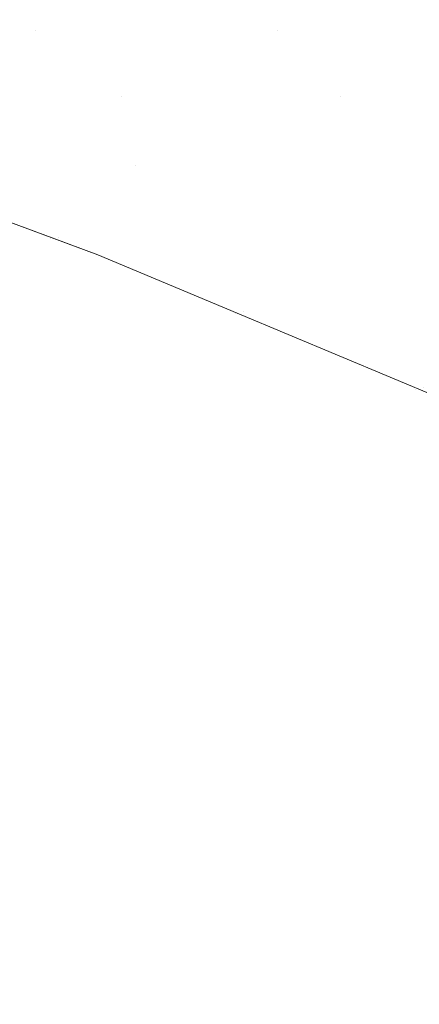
# Model space of a CAD drawing. Header units: centimetres. Extents: x -44.1 to 45.2, y 4.2 to 6.
# Tile 211 of 256: x -14.17902 to -14.17044, y 5.96741 to 5.98856. Entities that reach past the tile are written whole.
import ezdxf

# ---------------------------------------------------------------- set-up
doc = ezdxf.new("R2010")
doc.units = ezdxf.units.CM
doc.header["$LTSCALE"] = 2.54
doc.layers.add('Lucido design-1', color=7, linetype='Continuous')

# ---------------------------------------------------------------- blocks, each defined once
blk = doc.blocks.new('Gruppo-4-1')
at = {"color": 7, "linetype": 'Continuous', "lineweight": 9}
for points, invisible_edges in [([(-14.182866, 5.989674, -2312.774714), (-14.178678, 5.988324, -2312.775515), (-14.183007, 5.988324, -2312.784523), (-14.187269, 5.989674, -2312.783877)], 15), ([(-14.177585, 5.989674, -2312.765814), (-14.173486, 5.988324, -2312.766765), (-14.178678, 5.988324, -2312.775515), (-14.182866, 5.989674, -2312.774714)], 15), ([(-14.171484, 5.989674, -2312.757218), (-14.167488, 5.988324, -2312.758314), (-14.173486, 5.988324, -2312.766765), (-14.177585, 5.989674, -2312.765814)], 15), ([(-14.164626, 5.989674, -2312.748963), (-14.160745, 5.988324, -2312.750198), (-14.167488, 5.988324, -2312.758314), (-14.171484, 5.989674, -2312.757218)], 15), ([(45.040209, 5.98879, -2312.375995), (-43.924707, 5.98879, -2312.375995), (-43.924707, 5.986691, -2312.37217), (45.040209, 5.986691, -2312.37217)], 5), ([(-14.182204, 5.986907, -2312.79422), (-14.186426, 5.988324, -2312.793743), (-14.183007, 5.988324, -2312.784523), (-14.178842, 5.986907, -2312.785154)], 15), ([(-14.183007, 5.988324, -2312.784523), (-14.178678, 5.988324, -2312.775515), (-14.176823, 5.986907, -2312.780697)], 11), ([(-14.176823, 5.986907, -2312.780697), (-14.178842, 5.986907, -2312.785154), (-14.183007, 5.988324, -2312.784523)], 11), ([(-14.178678, 5.988324, -2312.775515), (-14.174585, 5.986907, -2312.776297), (-14.176823, 5.986907, -2312.780697)], 11), ([(-14.178678, 5.988324, -2312.775515), (-14.173486, 5.988324, -2312.766765), (-14.172136, 5.986907, -2312.771961)], 11), ([(-14.172136, 5.986907, -2312.771961), (-14.174585, 5.986907, -2312.776297), (-14.178678, 5.988324, -2312.775515)], 11), ([(-14.173486, 5.988324, -2312.766765), (-14.169481, 5.986907, -2312.767694), (-14.172136, 5.986907, -2312.771961)], 11), ([(-14.173486, 5.988324, -2312.766765), (-14.167488, 5.988324, -2312.758314), (-14.166628, 5.986907, -2312.7635)], 11), ([(-14.166628, 5.986907, -2312.7635), (-14.169481, 5.986907, -2312.767694), (-14.173486, 5.988324, -2312.766765)], 11), ([(-14.182204, 5.986907, -2312.79422), (-14.178084, 5.985428, -2312.794685), (-14.179395, 5.985428, -2312.799205)], 11), ([(-14.182204, 5.986907, -2312.79422), (-14.178842, 5.986907, -2312.785154), (-14.176543, 5.985428, -2312.790205)], 11), ([(-14.176543, 5.985428, -2312.790205), (-14.178084, 5.985428, -2312.794685), (-14.182204, 5.986907, -2312.79422)], 11), ([(-14.178842, 5.986907, -2312.785154), (-14.174778, 5.985428, -2312.78577), (-14.176543, 5.985428, -2312.790205)], 11), ([(-14.172792, 5.985428, -2312.781387), (-14.174778, 5.985428, -2312.78577), (-14.178842, 5.986907, -2312.785154), (-14.176823, 5.986907, -2312.780697)], 15), ([(-14.176823, 5.986907, -2312.780697), (-14.174585, 5.986907, -2312.776297), (-14.170592, 5.985428, -2312.777061), (-14.172792, 5.985428, -2312.781387)], 15), ([(-14.168183, 5.985428, -2312.772797), (-14.170592, 5.985428, -2312.777061), (-14.174585, 5.986907, -2312.776297), (-14.172136, 5.986907, -2312.771961)], 15), ([(-14.172136, 5.986907, -2312.771961), (-14.169481, 5.986907, -2312.767694), (-14.165572, 5.985428, -2312.768601), (-14.168183, 5.985428, -2312.772797)], 15), ([(45.040209, 5.985408, -2312.370055), (45.040209, 5.986691, -2312.37217), (-43.924707, 5.986691, -2312.37217), (-43.924707, 5.985408, -2312.370055)], 10), ([(-43.924707, 5.985408, -2312.370055), (-43.924707, 5.984428, -2312.36844), (45.040209, 5.984428, -2312.36844), (45.040209, 5.985408, -2312.370055)], 10), ([(-14.178492, 5.983726, -2313.028414), (-14.182571, 5.985262, -2313.028414), (-14.182443, 5.985386, -2313.025294), (-14.178359, 5.983849, -2313.025294)], 15), ([(-14.178359, 5.983849, -2313.025294), (-14.182443, 5.985386, -2313.025294), (-14.182416, 5.985386, -2313.02217)], 11), ([(-14.182416, 5.985386, -2312.82217), (-14.181917, 5.985428, -2312.812937), (-14.178195, 5.983889, -2312.817626)], 11), ([(-14.182416, 5.985386, -2312.82217), (-14.178321, 5.983871, -2312.82217), (-14.17734, 5.983508, -2313.02217), (-14.182416, 5.985386, -2313.02217)], 10), ([(-14.178195, 5.983889, -2312.817626), (-14.178321, 5.983871, -2312.82217), (-14.182416, 5.985386, -2312.82217)], 9), ([(-14.182416, 5.985386, -2313.02217), (-14.17734, 5.983508, -2313.02217), (-14.178359, 5.983849, -2313.025294)], 10), ([(-14.181917, 5.985428, -2312.812937), (-14.177839, 5.983889, -2312.813089), (-14.178195, 5.983889, -2312.817626)], 11), ([(-14.177246, 5.983889, -2312.808565), (-14.177839, 5.983889, -2312.813089), (-14.181917, 5.985428, -2312.812937), (-14.181314, 5.985428, -2312.808337)], 15), ([(-14.181314, 5.985428, -2312.808337), (-14.180473, 5.985428, -2312.803758), (-14.176418, 5.983889, -2312.804061), (-14.177246, 5.983889, -2312.808565)], 15), ([(-14.175358, 5.983889, -2312.799584), (-14.176418, 5.983889, -2312.804061), (-14.180473, 5.985428, -2312.803758), (-14.179395, 5.985428, -2312.799205)], 15), ([(-14.179395, 5.985428, -2312.799205), (-14.178084, 5.985428, -2312.794685), (-14.174068, 5.983889, -2312.795139), (-14.175358, 5.983889, -2312.799584)], 15), ([(-14.172553, 5.983889, -2312.790732), (-14.174068, 5.983889, -2312.795139), (-14.178084, 5.985428, -2312.794685), (-14.176543, 5.985428, -2312.790205)], 15), ([(-14.176543, 5.985428, -2312.790205), (-14.174778, 5.985428, -2312.78577), (-14.170817, 5.983889, -2312.786371), (-14.172553, 5.983889, -2312.790732)], 15), ([(-14.168864, 5.983889, -2312.78206), (-14.170817, 5.983889, -2312.786371), (-14.174778, 5.985428, -2312.78577), (-14.172792, 5.985428, -2312.781387)], 15), ([(-14.172792, 5.985428, -2312.781387), (-14.170592, 5.985428, -2312.777061), (-14.1667, 5.983889, -2312.777805), (-14.168864, 5.983889, -2312.78206)], 15), ([(-14.164331, 5.983889, -2312.773611), (-14.1667, 5.983889, -2312.777805), (-14.170592, 5.985428, -2312.777061), (-14.168183, 5.985428, -2312.772797)], 15), ([(-14.178715, 5.983522, -2313.031524), (-14.182784, 5.985054, -2313.031524), (-14.182571, 5.985262, -2313.028414), (-14.178492, 5.983726, -2313.028414)], 15), ([(-14.179025, 5.983237, -2313.034621), (-14.18308, 5.984764, -2313.034621), (-14.182784, 5.985054, -2313.031524), (-14.178715, 5.983522, -2313.031524)], 15), ([(45.040209, 5.983876, -2312.367613), (45.040209, 5.984428, -2312.36844), (-43.924707, 5.984428, -2312.36844), (-43.924707, 5.983876, -2312.367613)], 10), ([(-43.924707, 5.983876, -2312.367613), (-43.924707, 5.982004, -2312.364812), (45.040209, 5.982004, -2312.364812), (45.040209, 5.983876, -2312.367613)], 10), ([(-14.178359, 5.983849, -2313.025294), (-14.174384, 5.982255, -2313.025294), (-14.174523, 5.982135, -2313.028414), (-14.178492, 5.983726, -2313.028414)], 15), ([(-14.174384, 5.982255, -2313.025294), (-14.178359, 5.983849, -2313.025294), (-14.17734, 5.983508, -2313.02217)], 11), ([(-14.17734, 5.983508, -2312.82217), (-14.178321, 5.983871, -2312.82217), (-14.178195, 5.983889, -2312.817626)], 10), ([(-14.178321, 5.983871, -2312.82217), (-14.17734, 5.983508, -2312.82217), (-14.17734, 5.983508, -2313.02217)], 10), ([(-14.17734, 5.983508, -2312.82217), (-14.178195, 5.983889, -2312.817626), (-14.17422, 5.982295, -2312.8177)], 11), ([(-14.178195, 5.983889, -2312.817626), (-14.177839, 5.983889, -2312.813089), (-14.173869, 5.982295, -2312.813237), (-14.17422, 5.982295, -2312.8177)], 15), ([(-14.173286, 5.982295, -2312.808787), (-14.173869, 5.982295, -2312.813237), (-14.177839, 5.983889, -2312.813089), (-14.177246, 5.983889, -2312.808565)], 15), ([(-14.177246, 5.983889, -2312.808565), (-14.176418, 5.983889, -2312.804061), (-14.172472, 5.982295, -2312.804357), (-14.173286, 5.982295, -2312.808787)], 15), ([(-14.171429, 5.982295, -2312.799952), (-14.172472, 5.982295, -2312.804357), (-14.176418, 5.983889, -2312.804061), (-14.175358, 5.983889, -2312.799584)], 15), ([(-14.175358, 5.983889, -2312.799584), (-14.174068, 5.983889, -2312.795139), (-14.170161, 5.982295, -2312.79558), (-14.171429, 5.982295, -2312.799952)], 15), ([(-14.16867, 5.982295, -2312.791245), (-14.170161, 5.982295, -2312.79558), (-14.174068, 5.983889, -2312.795139), (-14.172553, 5.983889, -2312.790732)], 15), ([(-14.172553, 5.983889, -2312.790732), (-14.170817, 5.983889, -2312.786371), (-14.166962, 5.982295, -2312.786955), (-14.16867, 5.982295, -2312.791245)], 15), ([(-14.165041, 5.982295, -2312.782714), (-14.166962, 5.982295, -2312.786955), (-14.170817, 5.983889, -2312.786371), (-14.168864, 5.983889, -2312.78206)], 15), ([(-14.178492, 5.983726, -2313.028414), (-14.174523, 5.982135, -2313.028414), (-14.174755, 5.981935, -2313.031524), (-14.178715, 5.983522, -2313.031524)], 15), ([(-14.178715, 5.983522, -2313.031524), (-14.174755, 5.981935, -2313.031524), (-14.17508, 5.981655, -2313.034621), (-14.179025, 5.983237, -2313.034621)], 15), ([(-14.174353, 5.982256, -2313.02217), (-14.17734, 5.983508, -2313.02217), (-14.17734, 5.983508, -2312.82217), (-14.174353, 5.982256, -2312.82217)], 10), ([(-14.17422, 5.982295, -2312.8177), (-14.174353, 5.982256, -2312.82217), (-14.17734, 5.983508, -2312.82217)], 9), ([(-14.17734, 5.983508, -2313.02217), (-14.174353, 5.982256, -2313.02217), (-14.174384, 5.982255, -2313.025294)], 10), ([(-14.179025, 5.983237, -2313.034621), (-14.17508, 5.981655, -2313.034621), (-14.175495, 5.981298, -2313.0377), (-14.179423, 5.982873, -2313.0377)], 15), ([(-14.179423, 5.982873, -2313.0377), (-14.175495, 5.981298, -2313.0377), (-14.175999, 5.980863, -2313.040757), (-14.179907, 5.982429, -2313.040757)], 15), ([(-14.179907, 5.982429, -2313.040757), (-14.175999, 5.980863, -2313.040757), (-14.176593, 5.980351, -2313.043786), (-14.180476, 5.981908, -2313.043786)], 15), ([(-14.170666, 5.980491, -2313.028414), (-14.174523, 5.982135, -2313.028414), (-14.174384, 5.982255, -2313.025294), (-14.170521, 5.980609, -2313.025294)], 15), ([(-14.170521, 5.980609, -2313.025294), (-14.174384, 5.982255, -2313.025294), (-14.174353, 5.982256, -2313.02217)], 11), ([(-14.174353, 5.982256, -2312.82217), (-14.17422, 5.982295, -2312.8177), (-14.170357, 5.980649, -2312.817772)], 11), ([(-14.174353, 5.982256, -2312.82217), (-14.169655, 5.980288, -2312.82217), (-14.169655, 5.980288, -2313.02217), (-14.174353, 5.982256, -2313.02217)], 10), ([(-14.170357, 5.980649, -2312.817772), (-14.169655, 5.980288, -2312.82217), (-14.174353, 5.982256, -2312.82217)], 9), ([(-14.174353, 5.982256, -2313.02217), (-14.169655, 5.980288, -2313.02217), (-14.170521, 5.980609, -2313.025294)], 10), ([(-14.170357, 5.980649, -2312.817772), (-14.17422, 5.982295, -2312.8177), (-14.173869, 5.982295, -2312.813237), (-14.170012, 5.980649, -2312.813381)], 15), ([(-14.169438, 5.980649, -2312.809003), (-14.170012, 5.980649, -2312.813381), (-14.173869, 5.982295, -2312.813237), (-14.173286, 5.982295, -2312.808787)], 15), ([(-14.173286, 5.982295, -2312.808787), (-14.172472, 5.982295, -2312.804357), (-14.168637, 5.980649, -2312.804644), (-14.169438, 5.980649, -2312.809003)], 15), ([(-14.167611, 5.980649, -2312.800311), (-14.168637, 5.980649, -2312.804644), (-14.172472, 5.982295, -2312.804357), (-14.171429, 5.982295, -2312.799952)], 15), ([(-14.171429, 5.982295, -2312.799952), (-14.170161, 5.982295, -2312.79558), (-14.166363, 5.980649, -2312.796009), (-14.167611, 5.980649, -2312.800311)], 15), ([(45.040209, 5.982004, -2312.364812), (-43.924707, 5.982004, -2312.364812), (-43.924707, 5.979424, -2312.361294), (45.040209, 5.979424, -2312.361294)], 5), ([(-14.170908, 5.980295, -2313.031524), (-14.174755, 5.981935, -2313.031524), (-14.174523, 5.982135, -2313.028414), (-14.170666, 5.980491, -2313.028414)], 15), ([(-14.180476, 5.981908, -2313.043786), (-14.176593, 5.980351, -2313.043786), (-14.177272, 5.979766, -2313.046785), (-14.181127, 5.981311, -2313.046785)], 15), ([(-14.171245, 5.980022, -2313.034621), (-14.17508, 5.981655, -2313.034621), (-14.174755, 5.981935, -2313.031524), (-14.170908, 5.980295, -2313.031524)], 15), ([(-14.171677, 5.979671, -2313.0377), (-14.175495, 5.981298, -2313.0377), (-14.17508, 5.981655, -2313.034621), (-14.171245, 5.980022, -2313.034621)], 15), ([(-14.181127, 5.981311, -2313.046785), (-14.177272, 5.979766, -2313.046785), (-14.178037, 5.979107, -2313.04975), (-14.18186, 5.980639, -2313.04975)], 15), ([(-14.172202, 5.979245, -2313.040757), (-14.175999, 5.980863, -2313.040757), (-14.175495, 5.981298, -2313.0377), (-14.171677, 5.979671, -2313.0377)], 15), ([(-14.172819, 5.978744, -2313.043786), (-14.176593, 5.980351, -2313.043786), (-14.175999, 5.980863, -2313.040757), (-14.172202, 5.979245, -2313.040757)], 15), ([(-14.18186, 5.980639, -2313.04975), (-14.178037, 5.979107, -2313.04975), (-14.178884, 5.978377, -2313.052675), (-14.182672, 5.979895, -2313.052675)], 15), ([(-14.170666, 5.980491, -2313.028414), (-14.166923, 5.978799, -2313.028414), (-14.167174, 5.978607, -2313.031524), (-14.170908, 5.980295, -2313.031524)], 15), ([(-14.170521, 5.980609, -2313.025294), (-14.166772, 5.978915, -2313.025294), (-14.166923, 5.978799, -2313.028414), (-14.170666, 5.980491, -2313.028414)], 15), ([(-14.166772, 5.978915, -2313.025294), (-14.170521, 5.980609, -2313.025294), (-14.169655, 5.980288, -2313.02217)], 11), ([(-14.173527, 5.97817, -2313.046785), (-14.177272, 5.979766, -2313.046785), (-14.176593, 5.980351, -2313.043786), (-14.172819, 5.978744, -2313.043786)], 15), ([(-14.170908, 5.980295, -2313.031524), (-14.167174, 5.978607, -2313.031524), (-14.167524, 5.97834, -2313.034621), (-14.171245, 5.980022, -2313.034621)], 15), ([(-14.182672, 5.979895, -2313.052675), (-14.178884, 5.978377, -2313.052675), (-14.179812, 5.977578, -2313.055559), (-14.18356, 5.97908, -2313.055559)], 15), ([(-14.171245, 5.980022, -2313.034621), (-14.167524, 5.97834, -2313.034621), (-14.167972, 5.977996, -2313.0377), (-14.171677, 5.979671, -2313.0377)], 15), ([(-14.174322, 5.977524, -2313.04975), (-14.178037, 5.979107, -2313.04975), (-14.177272, 5.979766, -2313.046785), (-14.173527, 5.97817, -2313.046785)], 15), ([(-14.171677, 5.979671, -2313.0377), (-14.167972, 5.977996, -2313.0377), (-14.168517, 5.977579, -2313.040757), (-14.172202, 5.979245, -2313.040757)], 15), ([(45.040209, 5.979424, -2312.361294), (-43.924707, 5.979424, -2312.361294), (-43.924707, 5.976693, -2312.357891), (45.040209, 5.976693, -2312.357891)], 5), ([(-14.172202, 5.979245, -2313.040757), (-14.168517, 5.977579, -2313.040757), (-14.169158, 5.977089, -2313.043786), (-14.172819, 5.978744, -2313.043786)], 15), ([(-14.175204, 5.976809, -2313.052675), (-14.178884, 5.978377, -2313.052675), (-14.178037, 5.979107, -2313.04975), (-14.174322, 5.977524, -2313.04975)], 15), ([(-14.172819, 5.978744, -2313.043786), (-14.169158, 5.977089, -2313.043786), (-14.169892, 5.976527, -2313.046785), (-14.173527, 5.97817, -2313.046785)], 15), ([(-14.176169, 5.976025, -2313.055559), (-14.179812, 5.977578, -2313.055559), (-14.178884, 5.978377, -2313.052675), (-14.175204, 5.976809, -2313.052675)], 15), ([(-14.173527, 5.97817, -2313.046785), (-14.169892, 5.976527, -2313.046785), (-14.170717, 5.975895, -2313.04975), (-14.174322, 5.977524, -2313.04975)], 15), ([(-14.177215, 5.975177, -2313.058396), (-14.180817, 5.976711, -2313.058396), (-14.179812, 5.977578, -2313.055559), (-14.176169, 5.976025, -2313.055559)], 15), ([(-14.174322, 5.977524, -2313.04975), (-14.170717, 5.975895, -2313.04975), (-14.171632, 5.975194, -2313.052675), (-14.175204, 5.976809, -2313.052675)], 15), ([(45.040209, 5.976693, -2312.357891), (-43.924707, 5.976693, -2312.357891), (-43.924707, 5.973816, -2312.354611), (45.040209, 5.973816, -2312.354611)], 5), ([(-14.178339, 5.974264, -2313.061185), (-14.181897, 5.97578, -2313.061185), (-14.180817, 5.976711, -2313.058396), (-14.177215, 5.975177, -2313.058396)], 15), ([(-14.175204, 5.976809, -2313.052675), (-14.171632, 5.975194, -2313.052675), (-14.172634, 5.974428, -2313.055559), (-14.176169, 5.976025, -2313.055559)], 15), ([(-14.166785, 5.974539, -2313.048272), (-14.167224, 5.974222, -2313.04975), (-14.170717, 5.975895, -2313.04975), (-14.169892, 5.976527, -2313.046785)], 15), ([(-14.176169, 5.976025, -2313.055559), (-14.172634, 5.974428, -2313.055559), (-14.173719, 5.973596, -2313.058396), (-14.177215, 5.975177, -2313.058396)], 15), ([(-14.167686, 5.973888, -2313.051217), (-14.168171, 5.973537, -2313.052675), (-14.171632, 5.975194, -2313.052675), (-14.170717, 5.975895, -2313.04975)], 15), ([(-14.170717, 5.975895, -2313.04975), (-14.167224, 5.974222, -2313.04975), (-14.167686, 5.973888, -2313.051217)], 11), ([(-14.179538, 5.973291, -2313.063922), (-14.18305, 5.974787, -2313.063922), (-14.181897, 5.97578, -2313.061185), (-14.178339, 5.974264, -2313.061185)], 15), ([(-14.177215, 5.975177, -2313.058396), (-14.173719, 5.973596, -2313.058396), (-14.174886, 5.972703, -2313.061185), (-14.178339, 5.974264, -2313.061185)], 15), ([(-14.168678, 5.97317, -2313.054122), (-14.169208, 5.972787, -2313.055559), (-14.172634, 5.974428, -2313.055559), (-14.171632, 5.975194, -2313.052675)], 15), ([(-14.171632, 5.975194, -2313.052675), (-14.168171, 5.973537, -2313.052675), (-14.168678, 5.97317, -2313.054122)], 11), ([(-14.170331, 5.971974, -2313.058396), (-14.173719, 5.973596, -2313.058396), (-14.172634, 5.974428, -2313.055559), (-14.169208, 5.972787, -2313.055559)], 15), ([(-14.178339, 5.974264, -2313.061185), (-14.174886, 5.972703, -2313.061185), (-14.17613, 5.97175, -2313.063922), (-14.179538, 5.973291, -2313.063922)], 15), ([(45.040209, 5.973816, -2312.354611), (-43.924707, 5.973816, -2312.354611), (-43.924707, 5.970799, -2312.351459), (45.040209, 5.970799, -2312.351459)], 5), ([(-14.171539, 5.971101, -2313.061185), (-14.174886, 5.972703, -2313.061185), (-14.173719, 5.973596, -2313.058396), (-14.170331, 5.971974, -2313.058396)], 15), ([(-14.179538, 5.973291, -2313.063922), (-14.17613, 5.97175, -2313.063922), (-14.17745, 5.97074, -2313.066604), (-14.18081, 5.972259, -2313.066604)], 15), ([(-14.172828, 5.970169, -2313.063922), (-14.17613, 5.97175, -2313.063922), (-14.174886, 5.972703, -2313.061185), (-14.171539, 5.971101, -2313.061185)], 15), ([(-14.18081, 5.972259, -2313.066604), (-14.17745, 5.97074, -2313.066604), (-14.178841, 5.969675, -2313.069229), (-14.18215, 5.971171, -2313.069229)], 15), ([(-14.167666, 5.969894, -2313.059797), (-14.168301, 5.96946, -2313.061185), (-14.171539, 5.971101, -2313.061185), (-14.170331, 5.971974, -2313.058396)], 15), ([(-14.174194, 5.969181, -2313.066604), (-14.17745, 5.97074, -2313.066604), (-14.17613, 5.97175, -2313.063922), (-14.172828, 5.970169, -2313.063922)], 15), ([(-14.18215, 5.971171, -2313.069229), (-14.178841, 5.969675, -2313.069229), (-14.1803, 5.968558, -2313.071794), (-14.183557, 5.97003, -2313.071794)], 15), ([(-14.171539, 5.971101, -2313.061185), (-14.168301, 5.96946, -2313.061185), (-14.169632, 5.96855, -2313.063922), (-14.172828, 5.970169, -2313.063922)], 15), ([(45.040209, 5.970799, -2312.351459), (-43.924707, 5.970799, -2312.351459), (-43.924707, 5.967648, -2312.348442), (45.040209, 5.967648, -2312.348442)], 5), ([(-14.175634, 5.96814, -2313.069229), (-14.178841, 5.969675, -2313.069229), (-14.17745, 5.97074, -2313.066604), (-14.174194, 5.969181, -2313.066604)], 15), ([(-14.172828, 5.970169, -2313.063922), (-14.169632, 5.96855, -2313.063922), (-14.171043, 5.967585, -2313.066604), (-14.174194, 5.969181, -2313.066604)], 15), ([(-14.177145, 5.967047, -2313.071794), (-14.1803, 5.968558, -2313.071794), (-14.178841, 5.969675, -2313.069229), (-14.175634, 5.96814, -2313.069229)], 15), ([(-14.174194, 5.969181, -2313.066604), (-14.171043, 5.967585, -2313.066604), (-14.172531, 5.966567, -2313.069229), (-14.175634, 5.96814, -2313.069229)], 15), ([(-14.178723, 5.965906, -2313.074297), (-14.181824, 5.967391, -2313.074297), (-14.1803, 5.968558, -2313.071794), (-14.177145, 5.967047, -2313.071794)], 15), ([(-14.167998, 5.965954, -2313.066604), (-14.171043, 5.967585, -2313.066604), (-14.169632, 5.96855, -2313.063922), (-14.166543, 5.966896, -2313.063922)], 15), ([(-14.175634, 5.96814, -2313.069229), (-14.172531, 5.966567, -2313.069229), (-14.174091, 5.9655, -2313.071794), (-14.177145, 5.967047, -2313.071794)], 15), ([(45.040209, 5.967648, -2312.348442), (-43.924707, 5.967648, -2312.348442), (-43.924707, 5.964367, -2312.345566), (45.040209, 5.964367, -2312.345566)], 5), ([(-14.169531, 5.964962, -2313.069229), (-14.172531, 5.966567, -2313.069229), (-14.171043, 5.967585, -2313.066604), (-14.167998, 5.965954, -2313.066604)], 15)]:
    blk.add_3dface(points, dxfattribs=dict(at, invisible_edges=invisible_edges))
blk = doc.blocks.new('Gruppo-5-1')
at = {"color": 7}
blk.add_blockref('Gruppo-4-1', (0, 0), dxfattribs=at)

msp = doc.modelspace()

# ---------------------------------------------------------------- block references
at = {"layer": 'Lucido design-1', "color": 7}
msp.add_blockref('Gruppo-5-1', (0, 0), dxfattribs=at)

doc.saveas('drawing.dxf')
